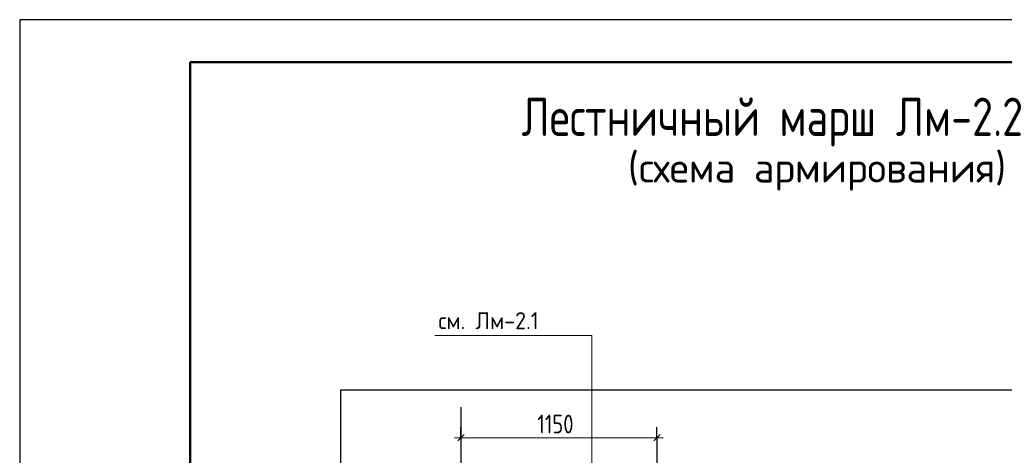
# Model space of a CAD drawing. Header units: millimetres. Extents: x 0 to 21000, y 0 to 14850.
# Tile 9 of 17: x 0 to 5777, y 12292 to 14850. Entities that reach past the tile are written whole.
import ezdxf

# ---------------------------------------------------------------- set-up
doc = ezdxf.new("R2010")
doc.units = ezdxf.units.MM
doc.linetypes.add('______5', pattern=[550, 400, -50, 50, -50])
for name, color, linetype, lineweight in [('Standard', 7, 'Continuous', 25), ('Размерная линия_ общее', 7, 'Continuous', 13), ('Текст_ общее', 7, 'Continuous', 25)]:
    doc.layers.add(name, color=color, linetype=linetype, lineweight=lineweight)
doc.layers.add('Оси', color=7, linetype='______5', true_color=0x656565)
doc.styles.add('ISOCPEUR', font='txt')

msp = doc.modelspace()

# ---------------------------------------------------------------- linework, layer by layer
at = {"layer": 'Standard', "color": 7, "linetype": 'Continuous', "lineweight": 25, "transparency": 33554687}
msp.add_line((1000, 14600), (1000, 529.1), dxfattribs=at)
msp.add_lwpolyline([(0, 0), (21000, 0), (21000, 14850), (0, 14850), (0, 0)], close=True, dxfattribs=at)
at = {"layer": 'Standard', "color": 7, "linetype": 'Continuous', "lineweight": 13, "transparency": 33554687}
msp.add_lwpolyline([(21000, 14850), (0, 14850), (0, 0), (21000, 0), (21000, 14850)], dxfattribs=at)
at = {"layer": 'Standard', "color": 7, "linetype": 'Continuous', "lineweight": 50, "transparency": 33554687}
msp.add_lwpolyline([(1000, 14600), (20750, 14600), (20750, 250), (1000, 250), (1000, 14600)], close=True, dxfattribs=at)
at = {"layer": 'Standard', "color": 254, "linetype": 'Continuous', "lineweight": 25, "true_color": 0xc4c4ff, "transparency": 33554687}
msp.add_lwpolyline([(1883, 8340.8), (9518.9, 8340.8), (9518.9, 12673.7), (1883, 12673.7), (1883, 8340.8)], dxfattribs=at)
at = {"layer": 'Оси', "color": 8, "linetype": '______5', "lineweight": -3, "transparency": 33554687}
msp.add_line((2588.4, 12573.7), (2588.4, 6949.1), dxfattribs=at)
at = {"layer": 'Размерная линия_ общее', "color": 253, "linetype": 'Continuous', "lineweight": -3, "true_color": 0xa0a0a0, "transparency": 33554687}
for p, q in [((2588.4, 12395.4), (2588.4, 12457.9)), ((3738.6, 12395.4), (3738.6, 12457.9)), ((2588.4, 12395.4), (2588.4, 12332.9)), ((2588.4, 12395.4), (2588.4, 12395.4)), ((3738.6, 12395.4), (3738.6, 12332.9)), ((3738.6, 12395.4), (3738.6, 12150.5))]:
    msp.add_line(p, q, dxfattribs=at)
at = {"layer": 'Размерная линия_ общее', "color": 7, "linetype": 'Continuous', "lineweight": 13, "transparency": 33554687}
for p, q in [((2588.4, 12395.4), (2550.9, 12395.4)), ((2588.4, 12395.4), (3738.6, 12395.4)), ((3738.6, 12395.4), (3776.1, 12395.4))]:
    msp.add_line(p, q, dxfattribs=at)
at = {"layer": 'Размерная линия_ общее', "color": 7, "linetype": 'Continuous', "lineweight": 25, "transparency": 33554687}
for p, q in [((2569.7, 12376.7), (2607.2, 12414.2)), ((3719.9, 12376.7), (3757.4, 12414.2))]:
    msp.add_line(p, q, dxfattribs=at)
at = {"layer": 'Текст_ общее', "color": 7, "linetype": 'Continuous', "lineweight": 13, "transparency": 33554687}
msp.add_lwpolyline([(2436.5, 12995.8), (3356.5, 12995.8), (3356.5, 11718.2), (3534.2, 11540.5)], dxfattribs=at)

# ---------------------------------------------------------------- texts
at = {"color": 7, "linetype": 'Continuous', "lineweight": 50, "transparency": 33554687, "attachment_point": 7, "style": 'ISOCPEUR'}
for s, insert, char_height, width in [('\\W0.99;Лестничный марш Лм-2.2', (2944.3, 14106.1), 225, 3641.732), ('\\W0.98;(схема армирования)', (3568.7, 13846.2), 175, 2359.828)]:
    msp.add_mtext(s, dxfattribs=dict(at, insert=insert, char_height=char_height, width=width))
at = {"layer": 'Размерная линия_ общее', "color": 7, "linetype": 'Continuous', "lineweight": 25, "transparency": 33554687, "insert": (3037, 12420.4), "char_height": 110, "width": 307.859, "attachment_point": 7, "style": 'ISOCPEUR'}
msp.add_mtext('\\W0.80;1150', dxfattribs=at)
at = {"layer": 'Текст_ общее', "color": 7, "linetype": 'Continuous', "lineweight": 18, "transparency": 33554687, "insert": (2456.5, 13032.5), "char_height": 100, "width": 656.648, "attachment_point": 7, "style": 'ISOCPEUR'}
msp.add_mtext('\\W0.94;см. Лм-2.1', dxfattribs=at)

doc.saveas('drawing.dxf')
